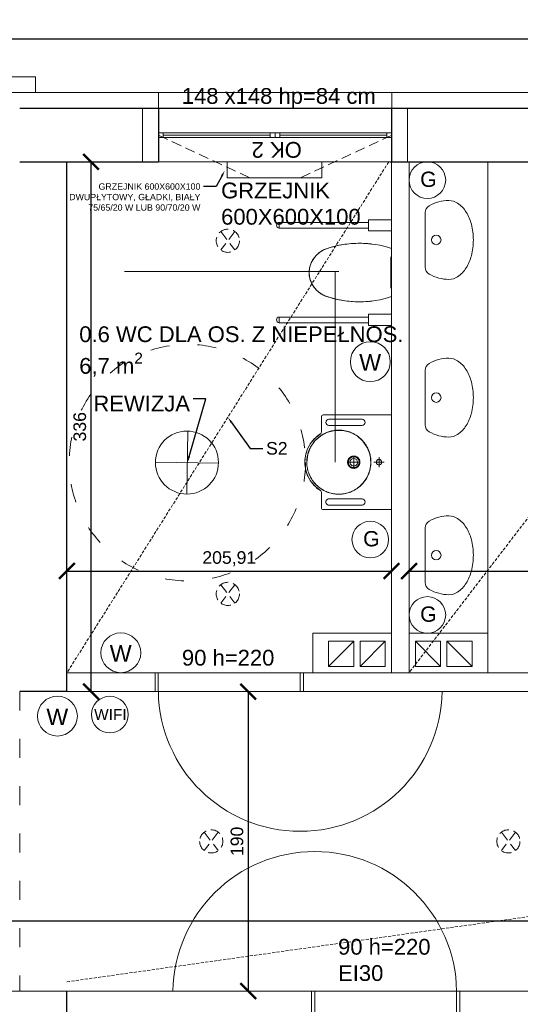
# Model space of a CAD drawing. Header units: centimetres. Extents: x -2458 to 12284, y -19336 to 2224.
# Tile 9 of 20: x 5019 to 5336, y -9565 to -8940. Entities that reach past the tile are written whole.
import ezdxf
from ezdxf import colors
from ezdxf.entities.mleader import LeaderData, LeaderLine
from ezdxf.math import Vec2, Vec3

# ---------------------------------------------------------------- set-up
doc = ezdxf.new("R2010")
doc.units = ezdxf.units.CM
doc.linetypes.add('DASHED2', pattern=[9.525, 6.35, -3.175])
doc.linetypes.add('GCAD_ISO03W100', pattern=[30, 12, -18])
for name, color, linetype, lineweight in [('100_KONSTRUKCYNE', 10, 'Continuous', 25), ('200_DZIAŁOWE', 50, 'Continuous', 15), ('300_DRZWI NOWE', 60, 'Continuous', 5), ('401_OKNA NOWE', 150, 'Continuous', 5), ('500_WIDOK', 220, 'Continuous', 5), ('600_POWIERZCHNIE', 11, 'Continuous', 9), ('800_WYMIARY', 210, 'Continuous', 9), ('900_SUFITY PODWIESZONE', 40, 'Continuous', 9), ('901_LAMPY', 51, 'Continuous', 5), ('902_PPOZ', 121, 'Continuous', 30)]:
    doc.layers.add(name, color=color, linetype=linetype, lineweight=lineweight)
doc.styles.get("Standard").update_dxf_attribs({"font": 'arial.ttf'})
doc.dimstyles.new('Kasia', dxfattribs={"dimtxt": 8, "dimasz": 10, "dimexe": 1.25, "dimexo": 0.625, "dimgap": 3, "dimtad": 1, "dimtxsty": 'Standard', "dimblk": 'ARCHTICK', "dimcen": 2.5, "dimse1": 1, "dimse2": 1, "dimadec": 0, "dimazin": 0, "dimtfac": 1, "dimtmove": 0, "dimatfit": 3, "dimldrblk": 'ARCHTICK', "dimfxl": 1, "dimarcsym": 1})

# ---------------------------------------------------------------- blocks, each defined once
blk = doc.blocks.new('okno nowe 148')
at = {"layer": '401_OKNA NOWE', "linetype": 'DASHED2'}
for p, q in [((5305.82, -8865.91), (5157.82, -8865.91)), ((5157.82, -8899.91), (5157.82, -8865.91)), ((5305.82, -8899.91), (5305.82, -8865.91)), ((5157.82, -8882.91), (5217.6, -8910.85)), ((5305.82, -8882.91), (5246.05, -8910.85)), ((5305.82, -8899.91), (5157.82, -8899.91))]:
    blk.add_line(p, q, dxfattribs=at)
at = {"layer": '401_OKNA NOWE'}
for p, q in [((5157.82, -8878.41), (5157.82, -8881.41)), ((5305.82, -8881.41), (5305.82, -8878.41)), ((5305.82, -8881.41), (5157.82, -8881.41)), ((5157.82, -8884.41), (5305.82, -8884.41)), ((5160.82, -8884.41), (5160.82, -8881.41)), ((5228.82, -8882.91), (5160.82, -8882.91)), ((5228.82, -8884.41), (5228.82, -8881.41)), ((5231.82, -8884.41), (5231.82, -8881.41)), ((5234.82, -8884.41), (5234.82, -8881.41)), ((5302.82, -8882.91), (5234.82, -8882.91)), ((5302.82, -8884.41), (5302.82, -8881.41))]:
    blk.add_line(p, q, dxfattribs=at)
at = {"layer": '401_OKNA NOWE', "insert": (5248.82, -8887.12), "char_height": 10, "width": 232.9291, "attachment_point": 7, "rotation": 180}
blk.add_mtext('OK 2', dxfattribs=at)
blk = doc.blocks.new('umywalka')
blk.add_line((5383.49, -9289.93), (5418.13, -9289.93))
blk.add_lwpolyline([(5425.81, -9274.93, 0.14832), (5424.14, -9269.44, 0.107111), (5418.49, -9263.97, 0.07605), (5410.8, -9260.69, 0.062928), (5400.81, -9259.43, 0.062928), (5390.81, -9260.69, 0.07605), (5383.13, -9263.97, 0.107111), (5377.47, -9269.44, 0.14832), (5375.81, -9274.93, 0.14832)], format="xyb")
blk.add_circle((5400.81, -9282.93), 3)
for centre, radius, start, end in [((5400.81, -9274.93), 25, 180, 210), ((5400.81, -9274.93), 25, 330, 0), ((5383.49, -9284.93), 5, 210, 270), ((5418.13, -9284.93), 5, 270, 330)]:
    blk.add_arc(centre, radius, start, end)
blk = doc.blocks.new('_ArchTick')
at = {"color": 0, "linetype": 'ByBlock', "transparency": 16777216, "const_width": 0.15}
blk.add_lwpolyline([(-0.5, -0.5), (0.5, 0.5)], dxfattribs=at)
blk = doc.blocks.new('*D60')
at = {"layer": '800_WYMIARY', "color": 0, "lineweight": -2}
blk.add_line((6351.85, -9512.08), (5006.85, -9512.08), dxfattribs=at)
at = {"layer": '800_WYMIARY', "color": 0, "lineweight": -2, "xscale": 10, "yscale": 10, "zscale": 10, "rotation": 180}
blk.add_blockref('_ArchTick', (5006.85, -9512.08), dxfattribs=at)
at = {"layer": '800_WYMIARY', "color": 0, "lineweight": -2, "xscale": 10, "yscale": 10, "zscale": 10}
blk.add_blockref('_ArchTick', (6351.85, -9512.08), dxfattribs=at)
at = {"layer": '800_WYMIARY', "color": 0, "insert": (5679.35, -9504.99), "char_height": 8, "attachment_point": 5}
blk.add_mtext('1345', dxfattribs=at)
blk = doc.blocks.new('*D61')
at = {"layer": '800_WYMIARY', "color": 0, "lineweight": -2}
blk.add_line((5163.81, -9366.4), (5163.81, -9556.4), dxfattribs=at)
at = {"layer": '800_WYMIARY', "color": 0, "lineweight": -2, "xscale": 10, "yscale": 10, "zscale": 10}
for p, rotation in [((5163.81, -9366.4), 90), ((5163.81, -9556.4), 270)]:
    blk.add_blockref('_ArchTick', p, dxfattribs=dict(at, rotation=rotation))
at = {"layer": '800_WYMIARY', "color": 0, "insert": (5156.72, -9461.4), "char_height": 8, "attachment_point": 5, "rotation": 90}
blk.add_mtext('190', dxfattribs=at)
blk = doc.blocks.new('k1')
at = {"layer": '200_DZIAŁOWE'}
blk.add_line((7814.85, -9228.4), (7830.85, -9244.4), dxfattribs=at)
blk.add_lwpolyline([(7814.85, -9228.4), (7814.85, -9244.4), (7830.85, -9244.4), (7830.85, -9228.4), (7814.85, -9228.4)], dxfattribs=at)
blk = doc.blocks.new('gniazdo')
at = {"layer": '500_WIDOK'}
blk.add_circle((8039.46, -9399.87), 11.63, dxfattribs=at)
at = {"layer": '500_WIDOK', "insert": (8034.87, -9394.48), "char_height": 9.69, "width": 150.5227, "attachment_point": 1}
blk.add_mtext('G', dxfattribs=at)
blk = doc.blocks.new('włącznik')
at = {"layer": '500_WIDOK'}
blk.add_circle((7992.92, -9400.99), 12.65, dxfattribs=at)
at = {"layer": '500_WIDOK', "insert": (7985.88, -9396.16), "char_height": 10.54, "width": 163.6335, "attachment_point": 1}
blk.add_mtext('W', dxfattribs=at)
blk = doc.blocks.new('oświetlenie')
at = {"layer": '901_LAMPY', "linetype": 'DASHED2'}
for p, q in [((8104.97, -9394.05), (8096.03, -9405.73)), ((8096.03, -9394.05), (8104.97, -9405.73))]:
    blk.add_line(p, q, dxfattribs=at)
blk.add_circle((8100.5, -9399.89), 7.36, dxfattribs=at)
blk = doc.blocks.new('*D387')
at = {"layer": '800_WYMIARY', "color": 0, "lineweight": -2}
blk.add_line((8881.85, -8952.53), (538.85, -8952.53), dxfattribs=at)
at = {"layer": '800_WYMIARY', "color": 0, "lineweight": -2, "xscale": 10, "yscale": 10, "zscale": 10, "rotation": 180}
blk.add_blockref('_ArchTick', (538.85, -8952.53), dxfattribs=at)
at = {"layer": '800_WYMIARY', "color": 0, "lineweight": -2, "xscale": 10, "yscale": 10, "zscale": 10}
blk.add_blockref('_ArchTick', (8881.85, -8952.53), dxfattribs=at)
at = {"layer": '800_WYMIARY', "color": 0, "insert": (4710.35, -8945.44), "char_height": 8, "attachment_point": 5}
blk.add_mtext('8343', dxfattribs=at)
blk = doc.blocks.new('180 DLA REI60')
at = {"layer": '300_DRZWI NOWE'}
for p, q in [((5573.09, -10040.89), (5573.09, -10020.89)), ((5573.09, -10020.89), (5667.09, -10020.89)), ((5575.09, -10020.89), (5575.09, -10040.89)), ((5665.09, -10020.89), (5665.09, -10040.89)), ((5667.09, -10020.89), (5667.09, -10040.89)), ((5667.09, -10040.89), (5573.09, -10040.89)), ((5665.09, -10040.89), (5755.09, -10040.89))]:
    blk.add_line(p, q, dxfattribs=at)
blk.add_arc((5665.09, -10039.46), 90.01, 180.9069, 359.0931, dxfattribs=at)
blk = doc.blocks.new('grzejnik 600x600x100 2')
at = {"layer": '500_WIDOK'}
blk.add_lwpolyline([(8062.49, -8915.43), (8062.49, -8925.43), (8122.49, -8925.43), (8122.49, -8915.43), (8062.49, -8915.43)], dxfattribs=at)
at = {"layer": '500_WIDOK', "insert": (8058.62, -8928.56), "char_height": 10, "width": 42.0286, "attachment_point": 1}
blk.add_mtext('GRZEJNIK 600X600X100', dxfattribs=at)
blk = doc.blocks.new('drzwi 90 180')
at = {"layer": '300_DRZWI NOWE'}
for p, q in [((9308.76, -6956.34), (9308.76, -6944.34)), ((9308.76, -6944.34), (9402.76, -6944.34)), ((9310.76, -6944.34), (9310.76, -6956.34)), ((9400.76, -6944.34), (9400.76, -6956.34)), ((9402.76, -6944.34), (9402.76, -6956.34)), ((9402.76, -6956.34), (9308.76, -6956.34)), ((9400.76, -6956.34), (9490.76, -6956.34))]:
    blk.add_line(p, q, dxfattribs=at)
blk.add_arc((9400.76, -6954.91), 90.01, 180.9069, 359.0931, dxfattribs=at)
blk = doc.blocks.new('wifi')
at = {"layer": '500_WIDOK'}
blk.add_circle((3872.59, -9470.75), 11.63, dxfattribs=at)
at = {"layer": '500_WIDOK', "insert": (3862.6, -9467.18), "char_height": 7, "width": 150.5227, "attachment_point": 1}
blk.add_mtext('WIFI', dxfattribs=at)
blk = doc.blocks.new('wc n 1')
at = {"layer": '500_WIDOK'}
blk.add_line((9795.9, -7917.5), (9795.9, -7937.5), dxfattribs=at)
for points in [[(9796.36, -7893.99), (9781.76, -7893.99), (9781.76, -7901.01), (9796.4, -7901.01)], [(9781.76, -7895.7), (9725.16, -7895.7), (9725.16, -7899.3), (9781.76, -7899.3)], [(9781.76, -7959.3), (9725.16, -7959.3), (9725.16, -7955.7), (9781.76, -7955.7)], [(9796.36, -7961.01), (9781.76, -7961.01), (9781.76, -7953.99), (9796.4, -7953.99)]]:
    blk.add_lwpolyline(points, dxfattribs=at)
at = {"layer": '500_WIDOK', "flags": 128}
for points in [[(9744.01, -7927.5), (9744.05, -7926.83), (9744.11, -7926.17), (9744.2, -7925.51), (9744.32, -7924.85), (9744.46, -7924.2), (9744.63, -7923.55), (9744.82, -7922.91), (9745.04, -7922.28), (9745.29, -7921.66), (9745.56, -7921.05), (9745.85, -7920.45), (9746.17, -7919.86), (9746.51, -7919.29), (9746.87, -7918.73), (9747.26, -7918.18), (9747.66, -7917.65), (9748.09, -7917.14), (9748.54, -7916.64), (9749.01, -7916.17), (9749.49, -7915.71), (9750, -7915.27), (9750.52, -7914.85), (9751.06, -7914.46), (9751.61, -7914.08), (9752.18, -7913.73), (9752.76, -7913.4), (9753.35, -7913.09), (9753.96, -7912.81), (9754.57, -7912.56), (9755.2, -7912.32), (9755.47, -7912.23)], [(9755.47, -7912.23), (9757.97, -7911.46), (9760.5, -7910.79), (9763.05, -7910.23), (9763.42, -7910.16)], [(9763.68, -7910.11), (9765.63, -7909.76), (9768.22, -7909.4), (9770.82, -7909.15), (9771.6, -7909.1)], [(9771.99, -7909.08), (9773.43, -7908.99), (9776.04, -7908.94), (9778.66, -7909), (9779.89, -7909.08)], [(9780.29, -7909.1), (9781.27, -7909.16), (9783.87, -7909.43), (9783.91, -7909.43)], [(9755.47, -7942.77), (9754.84, -7942.55), (9754.22, -7942.3), (9753.61, -7942.03), (9753.01, -7941.74), (9752.42, -7941.42), (9751.85, -7941.07), (9751.29, -7940.71), (9750.75, -7940.32), (9750.22, -7939.91), (9749.71, -7939.48), (9749.21, -7939.03), (9748.74, -7938.57), (9748.28, -7938.08), (9747.84, -7937.57), (9747.43, -7937.05), (9747.03, -7936.51), (9746.66, -7935.96), (9746.31, -7935.39), (9745.98, -7934.81), (9745.68, -7934.21), (9745.4, -7933.61), (9745.14, -7932.99), (9744.91, -7932.36), (9744.71, -7931.73), (9744.53, -7931.08), (9744.37, -7930.43), (9744.25, -7929.78), (9744.14, -7929.12), (9744.07, -7928.45), (9744.02, -7927.79), (9744.01, -7927.5)], [(9763.43, -7944.84), (9763.09, -7944.78), (9760.54, -7944.22), (9758.01, -7943.55), (9755.51, -7942.78)], [(9771.61, -7945.9), (9770.86, -7945.86), (9768.26, -7945.6), (9765.67, -7945.25), (9763.67, -7944.89)], [(9779.89, -7945.92), (9778.7, -7946), (9776.09, -7946.06), (9773.47, -7946.01), (9771.98, -7945.92)], [(9783.91, -7945.57), (9781.31, -7945.84), (9780.3, -7945.9)]]:
    blk.add_lwpolyline(points, dxfattribs=at)
at = {"layer": '500_WIDOK'}
for centre, radius, start, end in [((9725.16, -7897.5), 1.8, 90, 270), ((9760.7, -7928.09), 16.7, 108.24081, 177.97917), ((9760.7, -7928.09), 16.7, 108.24081, 177.97917), ((9775.94, -7974.33), 65.39, 71.75919, 108.24081), ((9775.94, -7974.33), 65.39, 71.75919, 108.24081), ((9775.94, -7974.33), 65.39, 101.3941, 108.24081), ((9775.94, -7974.33), 65.39, 94.53088, 99.16931), ((9775.94, -7974.33), 65.39, 87.63809, 91.91199), ((9775.94, -7974.33), 65.39, 82.99268, 84.91368), ((9760.7, -7926.91), 16.7, 182.02083, 251.75919), ((9760.7, -7926.91), 16.7, 182.02083, 251.75919), ((9775.94, -7880.67), 65.39, 251.75919, 288.24081), ((9775.94, -7880.67), 65.39, 251.75919, 288.24081), ((9775.94, -7880.67), 65.39, 251.75919, 258.6059), ((9775.94, -7880.67), 65.39, 260.83069, 265.46912), ((9775.94, -7880.67), 65.39, 268.08801, 272.36191), ((9775.94, -7880.67), 65.39, 275.08632, 277.00732), ((9725.16, -7957.5), 1.8, 90, 270)]:
    blk.add_arc(centre, radius, start, end, dxfattribs=at)
blk = doc.blocks.new('um n')
at = {"layer": '500_WIDOK'}
for p, q in [((9807.1, -7818.81), (9806.75, -7818.96)), ((9807.1, -7818.81), (9806.75, -7818.96)), ((9806.75, -7818.96), (9806.75, -7862.31)), ((9806.75, -7818.96), (9806.75, -7862.31)), ((9866.75, -7818.96), (9866.55, -7818.81)), ((9866.75, -7818.96), (9866.55, -7818.81)), ((9866.75, -7862.31), (9866.75, -7818.96)), ((9866.75, -7862.31), (9866.75, -7818.96)), ((9836.75, -7830.06), (9836.75, -7823.56)), ((9833.5, -7826.81), (9840, -7826.81)), ((9809.5, -7837.56), (9809.5, -7858.56)), ((9809.5, -7858.56), (9809.5, -7837.56)), ((9813.5, -7858.56), (9813.5, -7837.56)), ((9813.5, -7837.56), (9813.5, -7858.56)), ((9860, -7858.56), (9860, -7837.56)), ((9860, -7858.56), (9860, -7837.56)), ((9864, -7837.56), (9864, -7858.56)), ((9864, -7837.56), (9864, -7858.56)), ((9832.84, -7842.81), (9840.66, -7842.81)), ((9836.75, -7846.72), (9836.75, -7838.9)), ((9817.72, -7863.31), (9807.75, -7863.31)), ((9807.75, -7863.31), (9817.72, -7863.31)), ((9855.78, -7863.31), (9865.75, -7863.31)), ((9855.78, -7863.31), (9865.75, -7863.31))]:
    blk.add_line(p, q, dxfattribs=at)
at = {"layer": '500_WIDOK', "flags": 128}
for points in [[(9836.75, -7872.61), (9831.89, -7872.02), (9827.3, -7870.27), (9823.26, -7867.47), (9820.02, -7863.8), (9817.75, -7859.44), (9816.6, -7854.66), (9816.62, -7849.76), (9817.81, -7845.01), (9820.09, -7840.67), (9823.33, -7837), (9827.33, -7834.24), (9831.9, -7832.51), (9836.75, -7831.93)], [(9818.56, -7863.78), (9821.23, -7867.19), (9824.53, -7869.99), (9828.32, -7872.09), (9832.45, -7873.37), (9836.75, -7873.81)], [(9836.75, -7873.81), (9841.06, -7873.37), (9845.19, -7872.09), (9848.98, -7869.99), (9852.27, -7867.19), (9854.94, -7863.78)]]:
    blk.add_lwpolyline(points, dxfattribs=at)
at = {"layer": '500_WIDOK'}
for centre, radius, start, end in [((9836.75, -7826.81), 1.75, 90, 270), ((9836.75, -7826.81), 1.75, 270, 90), ((9811.5, -7837.56), 2, 90, 180.03624), ((9811.5, -7837.56), 2, 90, 180.03624), ((9811.5, -7837.56), 2, 0, 90), ((9811.5, -7837.56), 2, 0, 90), ((9836.75, -7852.32), 20.3, 126.16016, 136.21492), ((9836.75, -7852.32), 20.3, 112.01232, 123.0771), ((9836.75, -7852.32), 20.3, 98.13317, 109.4991), ((9836.75, -7852.32), 20.3, 42.15753, 95.70251), ((9862, -7837.56), 2, 90, 179.96376), ((9862, -7837.56), 2, 90, 179.96376), ((9862, -7837.56), 2, 0, 90), ((9862, -7837.56), 2, 0, 90), ((9836.75, -7852.32), 20.3, 155.28429, 162.46814), ((9836.75, -7852.32), 20.3, 140.77134, 149.27739), ((9836.75, -7842.81), 2.41, 90.0054, 269.9954), ((9836.75, -7842.81), 2.41, 269.9954, 90.0054), ((9836.75, -7852.32), 20.3, 29.6053, 40.25968), ((9836.75, -7852.32), 20.3, 16.52607, 25.95277), ((9836.75, -7852.32), 20.3, 169.43313, 176.30953), ((9836.75, -7852.32), 20.3, 0.13739, 12.80462), ((9836.75, -7852.32), 20.3, 183.41603, 190.09283), ((9836.75, -7852.32), 20.3, 347.43445, 359.04313), ((9807.75, -7862.31), 1, 180, 270), ((9807.75, -7862.31), 1, 180, 270), ((9811.5, -7858.56), 2, 180.03624, 0), ((9811.5, -7858.56), 2, 180.03624, 0), ((9836.75, -7852.32), 20.3, 197.35316, 203.9583), ((9836.75, -7852.32), 20.3, 211.24356, 217.84029), ((9836.75, -7852.32), 20.3, 321.54788, 329.72998), ((9836.75, -7852.32), 20.3, 334.63578, 343.00602), ((9862, -7858.56), 2, 179.96376, 0), ((9862, -7858.56), 2, 179.96376, 0), ((9865.75, -7862.31), 1, 270, 0), ((9865.75, -7862.31), 1, 270, 0), ((9836.75, -7852.32), 20.3, 225.0892, 231.70081), ((9836.75, -7852.32), 20.3, 291.60368, 304.1651), ((9836.75, -7852.32), 20.3, 307.09787, 316.87076), ((9836.75, -7852.32), 20.3, 238.95511, 245.61376), ((9836.75, -7852.32), 20.3, 252.786, 259.56032), ((9836.75, -7852.32), 20.3, 266.56467, 274.22825), ((9836.75, -7852.32), 20.3, 278.7869, 287.86077)]:
    blk.add_arc(centre, radius, start, end, dxfattribs=at)
for points in [[(9806.75, -7818.96), (9806.75, -7818.87), (9806.81, -7818.81), (9806.9, -7818.81)], [(9866.6, -7818.81), (9866.69, -7818.81), (9866.75, -7818.87), (9866.75, -7818.96)]]:
    blk.add_rational_spline(points, [1, 0.804737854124, 0.804737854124, 1], degree=3, dxfattribs=at)
for points, knots in [([(9836.75, -7872.61), (9836.08, -7872.61), (9835.42, -7872.58), (9834.1, -7872.45), (9833.44, -7872.35), (9832.14, -7872.09), (9831.5, -7871.93), (9830.7, -7871.69), (9830.54, -7871.63), (9830.22, -7871.53), (9830.06, -7871.47), (9829.59, -7871.3), (9829.27, -7871.18), (9828.35, -7870.8), (9827.75, -7870.51), (9826.58, -7869.89), (9826.01, -7869.55), (9825.18, -7868.99), (9824.91, -7868.8), (9824.37, -7868.4), (9824.11, -7868.19), (9823.33, -7867.55), (9822.84, -7867.1), (9821.9, -7866.16), (9821.46, -7865.67), (9820.62, -7864.64), (9820.22, -7864.1), (9819.76, -7863.4), (9819.67, -7863.26), (9819.49, -7862.98), (9819.4, -7862.83), (9819.14, -7862.4), (9818.98, -7862.11), (9818.51, -7861.23), (9818.23, -7860.63), (9817.73, -7859.4), (9817.5, -7858.77), (9817.22, -7857.81), (9817.13, -7857.49), (9817.01, -7857), (9816.97, -7856.84), (9816.9, -7856.51), (9816.86, -7856.35), (9816.71, -7855.52), (9816.61, -7854.86), (9816.49, -7853.54), (9816.46, -7852.88), (9816.46, -7851.55), (9816.5, -7850.89), (9816.58, -7850.05), (9816.6, -7849.88), (9816.65, -7849.55), (9816.67, -7849.39), (9816.75, -7848.89), (9816.8, -7848.56), (9817, -7847.59), (9817.17, -7846.94), (9817.56, -7845.68), (9817.78, -7845.05), (9818.16, -7844.13), (9818.3, -7843.83), (9818.52, -7843.37), (9818.59, -7843.22), (9818.74, -7842.92), (9818.82, -7842.78), (9819.21, -7842.04), (9819.55, -7841.47), (9820.29, -7840.37), (9820.68, -7839.84), (9821.52, -7838.81), (9821.97, -7838.32), (9822.91, -7837.37), (9823.4, -7836.93), (9824.42, -7836.09), (9824.95, -7835.69), (9826.04, -7834.96), (9826.61, -7834.62), (9827.34, -7834.23), (9827.49, -7834.16), (9827.79, -7834.01), (9827.94, -7833.93), (9828.39, -7833.72), (9828.7, -7833.58), (9829.62, -7833.21), (9830.24, -7832.98), (9831.5, -7832.6), (9832.14, -7832.44), (9833.12, -7832.25), (9833.44, -7832.2), (9833.94, -7832.12), (9834.1, -7832.1), (9834.43, -7832.06), (9834.6, -7832.04), (9835.43, -7831.96), (9836.09, -7831.93), (9836.75, -7831.93)], [0, 0, 0, 0, 0.03125, 0.03125, 0.0625, 0.0625, 0.09375, 0.09375, 0.101563, 0.101563, 0.109375, 0.109375, 0.125001, 0.125001, 0.156251, 0.156251, 0.187501, 0.187501, 0.203126, 0.203126, 0.218751, 0.218751, 0.250001, 0.250001, 0.281251, 0.281251, 0.312501, 0.312501, 0.320314, 0.320314, 0.328126, 0.328126, 0.343752, 0.343752, 0.375002, 0.375002, 0.406252, 0.406252, 0.421877, 0.421877, 0.429689, 0.429689, 0.437502, 0.437502, 0.468752, 0.468752, 0.500002, 0.500002, 0.531252, 0.531252, 0.539065, 0.539065, 0.546877, 0.546877, 0.562503, 0.562503, 0.593753, 0.593753, 0.625003, 0.625003, 0.640628, 0.640628, 0.64844, 0.64844, 0.656253, 0.656253, 0.687503, 0.687503, 0.718753, 0.718753, 0.750003, 0.750003, 0.781254, 0.781254, 0.812504, 0.812504, 0.843754, 0.843754, 0.851566, 0.851566, 0.859379, 0.859379, 0.875004, 0.875004, 0.906254, 0.906254, 0.937504, 0.937504, 0.953129, 0.953129, 0.960942, 0.960942, 0.968754, 0.968754, 1, 1, 1, 1]), ([(9836.75, -7872.61), (9836.91, -7872.61), (9837.25, -7872.61), (9837.91, -7872.58), (9839.08, -7872.5), (9840.72, -7872.25), (9842.66, -7871.76), (9844.54, -7871.09), (9846.34, -7870.23), (9848.06, -7869.21), (9849.39, -7868.21), (9850.4, -7867.34), (9851.84, -7865.97), (9853.74, -7863.64), (9855.63, -7860.11), (9856.59, -7856.9), (9856.98, -7854.27), (9857.11, -7851.62), (9856.78, -7848.3), (9855.81, -7845.1), (9854.68, -7842.69), (9853.82, -7841.26), (9853.07, -7840.17), (9852.25, -7839.12), (9851.14, -7837.88), (9849.67, -7836.53), (9848.07, -7835.33), (9846.36, -7834.3), (9844.56, -7833.45), (9842.99, -7832.89), (9841.71, -7832.53), (9840.41, -7832.24), (9839.09, -7832.04), (9837.89, -7831.95), (9837.22, -7831.93), (9836.89, -7831.93), (9836.75, -7831.93)], [0, 0, 0, 0, 0.007511, 0.015725, 0.031359, 0.062508, 0.093761, 0.12518, 0.156336, 0.187481, 0.218887, 0.234557, 0.250152, 0.312447, 0.374911, 0.437402, 0.468638, 0.499744, 0.562333, 0.624534, 0.655949, 0.687203, 0.702776, 0.71836, 0.749697, 0.781042, 0.812154, 0.843344, 0.874773, 0.905954, 0.921509, 0.937087, 0.968453, 0.984223, 0.99359, 1, 1, 1, 1]), ([(9836.75, -7831.93), (9836.89, -7831.93), (9837.22, -7831.93), (9837.89, -7831.95), (9839.09, -7832.04), (9840.41, -7832.24), (9841.71, -7832.53), (9842.99, -7832.88), (9844.56, -7833.45), (9846.36, -7834.3), (9848.07, -7835.33), (9849.67, -7836.52), (9851.14, -7837.87), (9852.25, -7839.12), (9853.07, -7840.17), (9853.82, -7841.26), (9854.68, -7842.69), (9855.81, -7845.1), (9856.78, -7848.29), (9857.11, -7851.62), (9856.98, -7854.27), (9856.6, -7856.9), (9855.63, -7860.1), (9853.74, -7863.64), (9851.84, -7865.97), (9850.4, -7867.34), (9849.39, -7868.21), (9848.06, -7869.21), (9846.34, -7870.23), (9844.54, -7871.09), (9842.66, -7871.76), (9840.72, -7872.25), (9839.08, -7872.5), (9837.91, -7872.58), (9837.25, -7872.61), (9836.91, -7872.61), (9836.75, -7872.61)], [0, 0, 0, 0, 0.00641, 0.015777, 0.031547, 0.062913, 0.078491, 0.094046, 0.125227, 0.156656, 0.187846, 0.218958, 0.250303, 0.28164, 0.297224, 0.312797, 0.344051, 0.375466, 0.437667, 0.500256, 0.531362, 0.562598, 0.625089, 0.687553, 0.749848, 0.765443, 0.781113, 0.812519, 0.843664, 0.87482, 0.906239, 0.937492, 0.968641, 0.984275, 0.992489, 1, 1, 1, 1]), ([(9836.75, -7838.92), (9836.63, -7838.92), (9836.5, -7838.93), (9836.31, -7838.94), (9836.25, -7838.95), (9836.12, -7838.97), (9836.06, -7838.98), (9835.74, -7839.04), (9835.5, -7839.11), (9835.14, -7839.26), (9835.03, -7839.31), (9834.86, -7839.4), (9834.8, -7839.43), (9834.69, -7839.49), (9834.64, -7839.53), (9834.37, -7839.7), (9834.17, -7839.86), (9833.95, -7840.09), (9833.9, -7840.13), (9833.81, -7840.23), (9833.77, -7840.28), (9833.65, -7840.43), (9833.57, -7840.53), (9833.36, -7840.85), (9833.24, -7841.07), (9833.11, -7841.37), (9833.09, -7841.43), (9833.05, -7841.55), (9833.03, -7841.61), (9832.97, -7841.79), (9832.94, -7841.92), (9832.89, -7842.17), (9832.87, -7842.29), (9832.85, -7842.49), (9832.85, -7842.55), (9832.84, -7842.68), (9832.84, -7842.74), (9832.84, -7843.06), (9832.86, -7843.32), (9832.94, -7843.7), (9832.97, -7843.82), (9833.04, -7844.07), (9833.09, -7844.19), (9833.18, -7844.43), (9833.24, -7844.54), (9833.36, -7844.77), (9833.42, -7844.88), (9833.64, -7845.2), (9833.8, -7845.4), (9834.07, -7845.67), (9834.17, -7845.76), (9834.32, -7845.88), (9834.37, -7845.92), (9834.47, -7845.99), (9834.52, -7846.03), (9834.79, -7846.21), (9835.02, -7846.33), (9835.31, -7846.45), (9835.37, -7846.48), (9835.49, -7846.52), (9835.55, -7846.54), (9835.74, -7846.6), (9835.86, -7846.63), (9836.24, -7846.7), (9836.49, -7846.73), (9836.75, -7846.73)], [0, 0, 0, 0, 0.031245, 0.031245, 0.04687, 0.04687, 0.062495, 0.062495, 0.124996, 0.124996, 0.156246, 0.156246, 0.171871, 0.171871, 0.187496, 0.187496, 0.249996, 0.249996, 0.265621, 0.265621, 0.281246, 0.281246, 0.312497, 0.312497, 0.374997, 0.374997, 0.390622, 0.390622, 0.406247, 0.406247, 0.437497, 0.437497, 0.468747, 0.468747, 0.484372, 0.484372, 0.499997, 0.499997, 0.562498, 0.562498, 0.593748, 0.593748, 0.624998, 0.624998, 0.656248, 0.656248, 0.687498, 0.687498, 0.749999, 0.749999, 0.781249, 0.781249, 0.796874, 0.796874, 0.812499, 0.812499, 0.874999, 0.874999, 0.890624, 0.890624, 0.90625, 0.90625, 0.9375, 0.9375, 1, 1, 1, 1]), ([(9836.75, -7846.26), (9836.52, -7846.26), (9836.3, -7846.23), (9835.97, -7846.17), (9835.86, -7846.14), (9835.7, -7846.09), (9835.64, -7846.07), (9835.54, -7846.04), (9835.48, -7846.01), (9835.22, -7845.91), (9835.03, -7845.8), (9834.79, -7845.64), (9834.74, -7845.61), (9834.65, -7845.54), (9834.61, -7845.51), (9834.48, -7845.4), (9834.39, -7845.33), (9834.16, -7845.09), (9834.01, -7844.91), (9833.82, -7844.63), (9833.76, -7844.53), (9833.66, -7844.33), (9833.61, -7844.23), (9833.52, -7844.02), (9833.49, -7843.92), (9833.42, -7843.7), (9833.39, -7843.59), (9833.33, -7843.26), (9833.3, -7843.03), (9833.3, -7842.75), (9833.31, -7842.69), (9833.31, -7842.58), (9833.32, -7842.52), (9833.33, -7842.36), (9833.35, -7842.24), (9833.39, -7842.02), (9833.42, -7841.91), (9833.47, -7841.75), (9833.49, -7841.7), (9833.53, -7841.59), (9833.55, -7841.54), (9833.65, -7841.28), (9833.76, -7841.08), (9833.95, -7840.8), (9834.02, -7840.71), (9834.12, -7840.58), (9834.16, -7840.53), (9834.24, -7840.45), (9834.28, -7840.41), (9834.48, -7840.21), (9834.65, -7840.07), (9834.88, -7839.91), (9834.93, -7839.88), (9835.03, -7839.82), (9835.08, -7839.79), (9835.23, -7839.71), (9835.33, -7839.66), (9835.64, -7839.53), (9835.86, -7839.47), (9836.14, -7839.41), (9836.19, -7839.4), (9836.3, -7839.38), (9836.36, -7839.38), (9836.53, -7839.36), (9836.64, -7839.35), (9836.75, -7839.35)], [0, 0, 0, 0, 0.0625, 0.0625, 0.09375, 0.09375, 0.109375, 0.109375, 0.125, 0.125, 0.1875, 0.1875, 0.203125, 0.203125, 0.21875, 0.21875, 0.25, 0.25, 0.3125, 0.3125, 0.34375, 0.34375, 0.375, 0.375, 0.40625, 0.40625, 0.4375, 0.4375, 0.5, 0.5, 0.515625, 0.515625, 0.53125, 0.53125, 0.5625, 0.5625, 0.59375, 0.59375, 0.609375, 0.609375, 0.625, 0.625, 0.6875, 0.6875, 0.71875, 0.71875, 0.734375, 0.734375, 0.75, 0.75, 0.8125, 0.8125, 0.828125, 0.828125, 0.84375, 0.84375, 0.875, 0.875, 0.9375, 0.9375, 0.953125, 0.953125, 0.96875, 0.96875, 1, 1, 1, 1]), ([(9836.75, -7838.92), (9836.82, -7838.92), (9836.95, -7838.92), (9837.2, -7838.94), (9837.52, -7838.99), (9837.89, -7839.08), (9838.2, -7839.19), (9838.43, -7839.29), (9838.66, -7839.4), (9839.04, -7839.63), (9839.44, -7839.96), (9839.79, -7840.33), (9839.98, -7840.6), (9840.12, -7840.82), (9840.24, -7841.04), (9840.43, -7841.44), (9840.57, -7841.9), (9840.65, -7842.41), (9840.68, -7842.96), (9840.62, -7843.55), (9840.45, -7844.11), (9840.27, -7844.55), (9840.05, -7844.94), (9839.79, -7845.3), (9839.44, -7845.68), (9839.04, -7846.01), (9838.6, -7846.27), (9838.25, -7846.44), (9837.89, -7846.56), (9837.52, -7846.66), (9837.19, -7846.71), (9836.94, -7846.72), (9836.81, -7846.73), (9836.75, -7846.73)], [0, 0, 0, 0, 0.015909, 0.031448, 0.062897, 0.09419, 0.125309, 0.1409, 0.15656, 0.187957, 0.250142, 0.281544, 0.312765, 0.330533, 0.343864, 0.375124, 0.437561, 0.462483, 0.50015, 0.571526, 0.607361, 0.642911, 0.685785, 0.717997, 0.74999, 0.81253, 0.843685, 0.874807, 0.906183, 0.937477, 0.968645, 0.985716, 1, 1, 1, 1]), ([(9836.75, -7846.26), (9836.83, -7846.25), (9837.06, -7846.25), (9837.4, -7846.2), (9837.76, -7846.11), (9838.08, -7846), (9838.38, -7845.85), (9838.77, -7845.62), (9839.41, -7845.09), (9840.04, -7844.12), (9840.24, -7842.98), (9840.15, -7842.12), (9839.95, -7841.47), (9839.64, -7840.88), (9839.28, -7840.44), (9838.94, -7840.14), (9838.58, -7839.87), (9838.18, -7839.65), (9837.76, -7839.5), (9837.43, -7839.42), (9837.09, -7839.36), (9836.86, -7839.36), (9836.75, -7839.35)], [0, 0, 0, 0, 0.022888, 0.062611, 0.095347, 0.125383, 0.156555, 0.187763, 0.250402, 0.386205, 0.49926, 0.565147, 0.624414, 0.686782, 0.749439, 0.780633, 0.811832, 0.874494, 0.905658, 0.937005, 0.968703, 1, 1, 1, 1]), ([(9818.56, -7863.78), (9819.53, -7865.31), (9820.69, -7866.71), (9823.32, -7869.19), (9824.79, -7870.26), (9827.95, -7872.01), (9829.65, -7872.68), (9833.14, -7873.58), (9834.94, -7873.81), (9836.75, -7873.81)], [0, 0, 0, 0, 0.25, 0.25, 0.5, 0.5, 0.75, 0.75, 1, 1, 1, 1]), ([(9836.75, -7873.81), (9838.56, -7873.81), (9840.36, -7873.58), (9843.86, -7872.68), (9845.55, -7872.01), (9848.72, -7870.26), (9850.19, -7869.19), (9852.82, -7866.71), (9853.97, -7865.31), (9854.94, -7863.78)], [0, 0, 0, 0, 0.25, 0.25, 0.5, 0.5, 0.75, 0.75, 1, 1, 1, 1])]:
    blk.add_open_spline(points, degree=3, knots=knots, dxfattribs=at)
for points in [[(9817.72, -7863.31), (9818.03, -7863.4), (9818.32, -7863.56), (9818.56, -7863.78)], [(9817.72, -7863.31), (9818.03, -7863.4), (9818.32, -7863.56), (9818.56, -7863.78)], [(9854.94, -7863.78), (9855.18, -7863.56), (9855.47, -7863.4), (9855.78, -7863.31)], [(9854.94, -7863.78), (9855.18, -7863.56), (9855.47, -7863.4), (9855.78, -7863.31)]]:
    blk.add_open_spline(points, degree=3, dxfattribs=at)
blk = doc.blocks.new('SR')
at = {"layer": '800_WYMIARY'}
for p, q in [((4953.14, -9369), (4953.65, -9329.01)), ((4973.13, -9349.26), (4933.14, -9348.75))]:
    blk.add_line(p, q, dxfattribs=at)
blk.add_circle((4953.14, -9349), 20, dxfattribs=at)
blk = doc.blocks.new('*D712')
at = {"layer": '800_WYMIARY', "color": 0, "lineweight": -2}
blk.add_line((5064.07, -9030.4), (5064.07, -9366.4), dxfattribs=at)
at = {"layer": '800_WYMIARY', "color": 0, "lineweight": -2, "xscale": 10, "yscale": 10, "zscale": 10}
for p, rotation in [((5064.07, -9030.4), 90), ((5064.07, -9366.4), 270)]:
    blk.add_blockref('_ArchTick', p, dxfattribs=dict(at, rotation=rotation))
at = {"layer": '800_WYMIARY', "color": 0, "insert": (5056.99, -9198.4), "char_height": 8, "attachment_point": 5, "rotation": 90}
blk.add_mtext('336', dxfattribs=at)
blk = doc.blocks.new('*D713')
at = {"layer": '800_WYMIARY', "color": 0, "lineweight": -2}
blk.add_line((5048.85, -9289.89), (5254.76, -9289.89), dxfattribs=at)
at = {"layer": '800_WYMIARY', "color": 0, "lineweight": -2, "xscale": 10, "yscale": 10, "zscale": 10, "rotation": 180}
blk.add_blockref('_ArchTick', (5048.85, -9289.89), dxfattribs=at)
at = {"layer": '800_WYMIARY', "color": 0, "lineweight": -2, "xscale": 10, "yscale": 10, "zscale": 10}
blk.add_blockref('_ArchTick', (5254.76, -9289.89), dxfattribs=at)
at = {"layer": '800_WYMIARY', "color": 0, "insert": (5151.8, -9282.08), "char_height": 8, "attachment_point": 5}
blk.add_mtext('205,91', dxfattribs=at)
blk = doc.blocks.new('*D714')
at = {"layer": '800_WYMIARY', "color": 0, "lineweight": -2}
blk.add_line((5265.85, -9289.89), (5515.85, -9289.89), dxfattribs=at)
at = {"layer": '800_WYMIARY', "color": 0, "lineweight": -2, "xscale": 10, "yscale": 10, "zscale": 10, "rotation": 180}
blk.add_blockref('_ArchTick', (5265.85, -9289.89), dxfattribs=at)
at = {"layer": '800_WYMIARY', "color": 0, "lineweight": -2, "xscale": 10, "yscale": 10, "zscale": 10}
blk.add_blockref('_ArchTick', (5515.85, -9289.89), dxfattribs=at)
at = {"layer": '800_WYMIARY', "color": 0, "insert": (5390.85, -9282.8), "char_height": 8, "attachment_point": 5}
blk.add_mtext('250', dxfattribs=at)

msp = doc.modelspace()

# ---------------------------------------------------------------- linework, layer by layer
at = {"layer": '100_KONSTRUKCYNE'}
for p, q in [((5018.847, -8996.404), (8871.847, -8996.404)), ((5106.847, -8996.404), (5106.847, -9030.404)), ((5254.756, -8996.404), (5254.756, -9030.404)), ((5018.847, -9030.404), (5106.847, -9030.404)), ((5048.847, -9366.404), (5048.847, -9030.404)), ((5253.938, -9030.404), (5366.847, -9030.404)), ((5048.847, -9366.404), (5018.847, -9366.404)), ((5048.847, -9884.404), (5048.847, -9556.404))]:
    msp.add_line(p, q, dxfattribs=at)
at = {"layer": '200_DZIAŁOWE'}
for p, q in [((5254.756, -9030.404), (5254.756, -9354.404)), ((5265.847, -9030.404), (5265.847, -9354.404)), ((5315.847, -9329.404), (5315.847, -9030.404)), ((5204.756, -9329.404), (5254.756, -9329.404)), ((5204.756, -9329.404), (5204.756, -9354.404)), ((5315.847, -9329.404), (5265.847, -9329.404)), ((5315.847, -9354.404), (5315.847, -9329.404)), ((5048.847, -9354.404), (6351.847, -9354.404)), ((5048.847, -9366.404), (6351.847, -9366.404)), ((6351.847, -9556.404), (5006.847, -9556.404))]:
    msp.add_line(p, q, dxfattribs=at)
for points in [[(4907.847, -8986.404), (4907.847, -9020.404), (4897.847, -9020.404), (4897.847, -8976.404), (5018.847, -8976.404), (5028.847, -8976.404), (5028.847, -8986.404), (5106.847, -8986.404), (5106.847, -9030.404), (5096.847, -9030.404), (5096.847, -8996.404)], [(5264.847, -8996.404), (5264.847, -9030.404), (5254.847, -9030.404), (5254.847, -8986.404), (6103.847, -8986.883), (6103.847, -9030.404), (6093.847, -9030.404), (6093.847, -8996.404)]]:
    msp.add_lwpolyline(points, dxfattribs=at)
at = {"layer": '500_WIDOK'}
for p, q in [((5317.847, -9030.404), (5267.847, -9030.404)), ((5315.847, -9030.404), (5315.847, -9354.404))]:
    msp.add_line(p, q, dxfattribs=at)
at = {"layer": '500_WIDOK', "linetype": 'GCAD_ISO03W100'}
msp.add_circle((5125.217, -9221.135), 75, dxfattribs=at)
at = {"layer": '600_POWIERZCHNIE'}
for points in [[(5048.847, -9030.404), (5254.756, -9030.404), (5254.756, -9354.404), (5048.847, -9354.404), (5048.847, -9030.404)], [(5265.847, -9030.404), (5637.847, -9030.404), (5637.847, -9354.404), (5265.847, -9354.404), (5265.847, -9030.404)]]:
    msp.add_lwpolyline(points, dxfattribs=at)
at = {"layer": '600_POWIERZCHNIE', "linetype": 'GCAD_ISO03W100'}
msp.add_lwpolyline([(5018.847, -9366.404), (5018.847, -9556.404), (6351.847, -9556.404), (6351.847, -9366.404), (5018.847, -9366.404)], dxfattribs=at)
at = {"layer": '800_WYMIARY'}
for p, q in [((5221.292, -9099.998), (5085.343, -9099.998)), ((5219.089, -9220.87), (5219.089, -9099.998))]:
    msp.add_line(p, q, dxfattribs=at)
msp.add_lwpolyline([(538.847, -8986.404), (538.847, -9928.404), (8881.847, -9928.404), (8881.847, -8986.404), (538.847, -8986.404)], dxfattribs=at)
at = {"layer": '900_SUFITY PODWIESZONE', "linetype": 'DASHED2', "ltscale": 0.3}
for p, q in [((5252.938, -9030.404), (5048.847, -9354.404)), ((5514.847, -9030.404), (5265.847, -9354.404)), ((5048.847, -9550.471), (6351.847, -9366.404))]:
    msp.add_line(p, q, dxfattribs=at)

# ---------------------------------------------------------------- block references
at = {"layer": '200_DZIAŁOWE'}
for name, p in [('okno nowe 148', (-50.977, -130.493)), ('gniazdo', (-2761.979, 357.914)), ('włącznik', (-2751.633, 243.857)), ('gniazdo', (-2798.169, 129.919)), ('gniazdo', (-2761.979, 82.095)), ('włącznik', (-2909.909, 59.234)), ('k1', (-2545, -106)), ('k1', (-2525, -106)), ('włącznik', (-2950.121, 19.049))]:
    msp.add_blockref(name, p, dxfattribs=at)
at = {"layer": '200_DZIAŁOWE', "xscale": -1}
for p in [(13045.603, -106), (13065.603, -106)]:
    msp.add_blockref('k1', p, dxfattribs=at)
at = {"layer": '500_WIDOK', "xscale": -1}
for name, p, rotation in [('umywalka', (14566.077, -14480.711), 270), ('wc n 1', (-4541.609, -17028.088), 180)]:
    msp.add_blockref(name, p, dxfattribs=dict(at, rotation=rotation))
at = {"layer": '500_WIDOK', "rotation": 270}
for name, p in [('umywalka', (14566.077, -3779.096)), ('um n', (13073.609, 615.882)), ('umywalka', (14566.077, -3879.096))]:
    msp.add_blockref(name, p, dxfattribs=at)
at = {"layer": '600_POWIERZCHNIE'}
msp.add_blockref('drzwi 90 180', (-4203.956, -2410.068), dxfattribs=at)
at = {"layer": '800_WYMIARY'}
for name, p in [('SR', (171.824, 127.872)), ('wifi', (1203.464, 89.758))]:
    msp.add_blockref(name, p, dxfattribs=at)
at = {"layer": '901_LAMPY'}
for p in [(-2949.607, 319.49), (-2949.607, 95.49), (-2771.614, -61.51)]:
    msp.add_blockref('oświetlenie', p, dxfattribs=at)
at = {"layer": '901_LAMPY', "xscale": -1}
msp.add_blockref('oświetlenie', (13240.886, -61.51), dxfattribs=at)
at = {"layer": '902_PPOZ'}
msp.add_blockref('grzejnik 600x600x100 2', (-2911.996, -114.97), dxfattribs=at)
at = {"layer": '902_PPOZ', "rotation": 180}
msp.add_blockref('180 DLA REI60', (10871.133, -19597.291), dxfattribs=at)

# ---------------------------------------------------------------- texts
at = {"layer": '600_POWIERZCHNIE', "insert": (5056.633, -9134.69), "char_height": 10, "width": 308.88117, "attachment_point": 1}
msp.add_mtext('\\A1;0.6 WC DLA OS. Z NIEPEŁNOS.\\P6,7 m{\\H0.7x;\\S2^ ;}', dxfattribs=at)
at = {"layer": '800_WYMIARY', "char_height": 10, "width": 232.9291, "attachment_point": 1}
for s, insert in [('148 x148 hp=84 cm', (5121.668, -8983.586)), ('90 h=220 ', (5121.785, -9339.894)), ('90 h=220 \\PEI30', (5220.831, -9523.25))]:
    msp.add_mtext(s, dxfattribs=dict(at, insert=insert))

# ---------------------------------------------------------------- dimensions: what is measured, and where the dimension line sits
at = {"layer": '800_WYMIARY'}
for p1, p2, distance, picture, middle in [((8881.847, -8978.247), (538.847, -8978.247), -25.716, '*D387', (4710.347, -8945.444)), ((5048.847, -9030.404), (5048.847, -9366.404), 15.226, '*D712', (5056.986, -9198.404)), ((5048.847, -9354.404), (5254.756, -9354.404), 64.516, '*D713', (5151.801, -9282.08)), ((5265.847, -9354.404), (5515.847, -9354.404), 64.516, '*D714', (5390.847, -9282.804)), ((5262.488, -9366.404), (5262.488, -9556.404), -98.679, '*D61', (5156.724, -9461.404)), ((6351.847, -9549.761), (5006.847, -9549.761), -37.684, '*D60', (5679.347, -9504.99))]:
    dim = msp.add_aligned_dim(p1=p1, p2=p2, distance=distance, dimstyle='Kasia', dxfattribs=at)
    dim.commit()
    dim.dimension.update_dxf_attribs({"geometry": picture, "text_midpoint": middle})

# ---------------------------------------------------------------- leaders
at = {"layer": '500_WIDOK'}
ml = msp.add_multileader_mtext('Standard', dxfattribs=at)
ml.set_content('GRZEJNIK 600X600X100\\PDWUPŁYTOWY, GŁADKI, BIAŁY\\P75/65/20 W LUB 90/70/20 W')
ml.set_leader_properties()
ml.build(insert=Vec2(0, 0))
ctx = ml.context
ctx.base_point, ctx.plane_origin = Vec3(5048.742, -9046.047), Vec3(5148.962, -9035.869)
ctx.text_align_type = 2
notes = []
notes.append((ctx, [(0, (1, 1, 0), (5143.484, -9046.047), (-1, 0), 8, [(0, [(5148.962, -9035.869)], 0, [])])]))
ctx.mtext.insert, ctx.mtext.alignment, ctx.mtext.flow_direction = Vec3(5133.484, -9044.013), 3, 5
ml = msp.add_multileader_mtext('Standard', dxfattribs=at)
ml.set_content('{\\H2.5x;REWIZJA}')
ml.set_leader_properties()
ml.build(insert=Vec2(0, 0))
ctx = ml.context
ctx.base_point, ctx.plane_origin = Vec3(5064.662, -9180.766), Vec3(5086.224, -9242.53)
ctx.text_align_type = 2
notes.append((ctx, [(0, (1, 1, 0), (5136.894, -9180.766), (-1, 0), 8, [(0, [(5125.217, -9221.135)], 0, [])])]))
ctx.mtext.insert, ctx.mtext.alignment, ctx.mtext.flow_direction = Vec3(5126.894, -9178.681), 3, 5
at = {"layer": '900_SUFITY PODWIESZONE'}
ml = msp.add_multileader_mtext('Standard', dxfattribs=at)
ml.set_content('S2')
ml.set_leader_properties()
ml.build(insert=Vec2(0, 0))
ctx = ml.context
ctx.base_point, ctx.char_height, ctx.plane_origin = Vec3(5173.145, -9212.139), 8, Vec3(5150.893, -9192.404)
notes.append((ctx, [(0, (1, 1, 0), (5165.145, -9212.139), (1, 0), 8, [(0, [(5150.893, -9192.404)], 0, [])])]))
ctx.mtext.insert, ctx.mtext.flow_direction = Vec3(5175.145, -9208.071), 5
for ctx, leaders in notes:
    for number, flags, end, landing, length, lines in leaders:
        leader = LeaderData()
        leader.index, (leader.has_last_leader_line, leader.has_dogleg_vector, leader.attachment_direction) = number, flags
        leader.last_leader_point, leader.dogleg_vector, leader.dogleg_length = Vec3(end), Vec3(landing), length
        for number, points, colour, breaks in lines:
            line = LeaderLine()
            line.index, line.vertices, line.color, line.breaks = number, Vec3.list(points), colors.encode_raw_color(colour), breaks
            leader.lines.append(line)
        ctx.leaders.append(leader)

doc.saveas('drawing.dxf')
